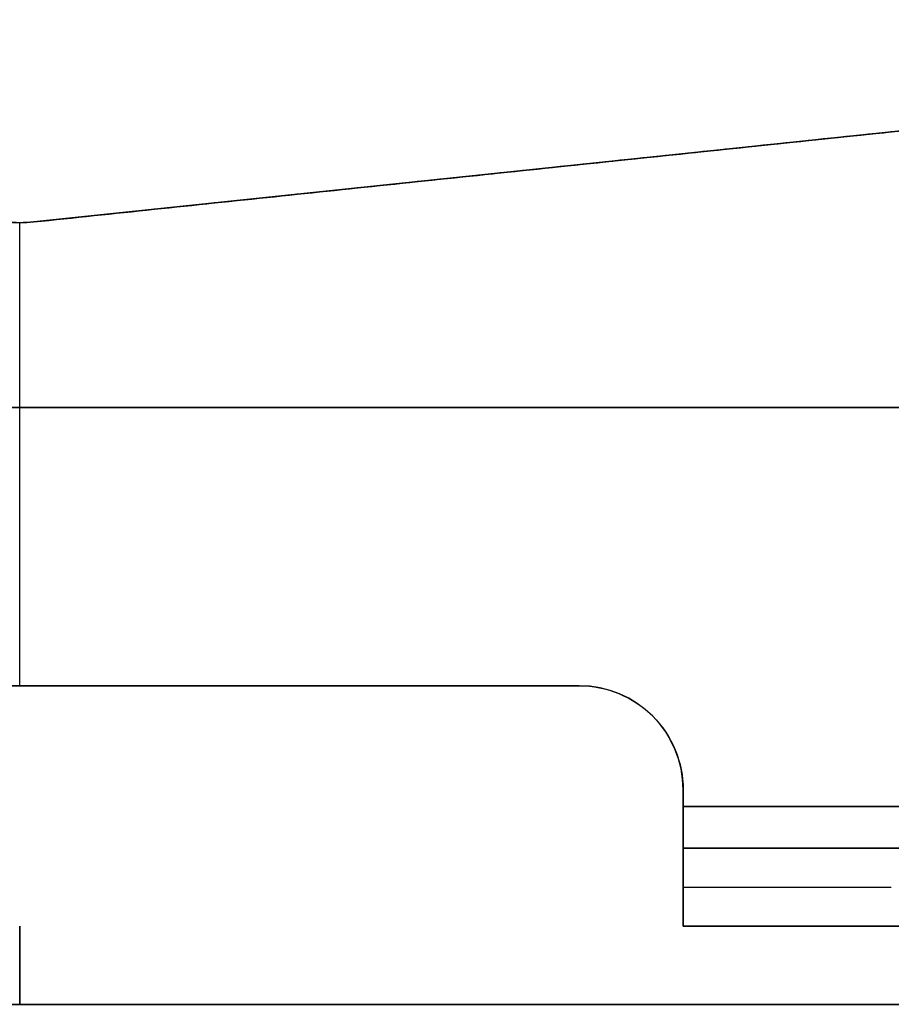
# Model space of a CAD drawing. Header units: millimetres. Extents: x -46 to 44, y -123 to 4.
# Tile 9 of 10: x 0 to 17, y -17 to 2. Entities that reach past the tile are written whole.
import ezdxf

# ---------------------------------------------------------------- set-up
doc = ezdxf.new("R2010")
doc.units = ezdxf.units.MM
doc.layers.add('Livello 01', color=7, linetype='Continuous')

# ---------------------------------------------------------------- blocks, each defined once
blk = doc.blocks.new('MCP037G01GRZD')
at = {"layer": 'Livello 01', "color": 254, "true_color": 0xcad1ee}
for p, q in [((-83.7, 61.394, 0.75), (-46.713, 57.506, 0.75)), ((-46.169, 57.506, 0.75), (-9.182, 61.394, 0.75)), ((-46.441, 48.592, 1.5), (-46.441, 57.492, 1.5)), ((-46.441, 48.592), (-46.441, 57.492)), ((-46.441, 57.492), (-46.441, 57.492, 1.5)), ((-89.191, 53.937, 1.5), (-3.691, 53.937, 1.5)), ((-89.191, 53.937), (-3.691, 53.937)), ((-57.191, 48.592, 0.75), (-35.691, 48.592, 0.75)), ((-46.441, 48.592), (-46.441, 48.592, 1.5)), ((-79.191, 45.469, 7.4), (-59.191, 45.469, 7.4)), ((-59.191, 43.969, 4.25), (-59.191, 45.469, 4.25)), ((-33.691, 45.469, 7.4), (-13.691, 45.469, 7.4)), ((-33.691, 45.469, 4.25), (-33.691, 43.969, 4.25)), ((-59.191, 45.28, 0.223), (-59.191, 45.28, 8.5)), ((-33.691, 45.28, 0.223), (-33.691, 45.28, 8.5)), ((-79.191, 43.969, 7.4), (-59.191, 43.969, 7.4)), ((-33.691, 43.969, 7.4), (-13.691, 43.969, 7.4))]:
    blk.add_line(p, q, dxfattribs=at)
at = {"layer": 'Livello 01', "color": 254, "true_color": 0xcad1ee, "extrusion": (0, 0, -1)}
for centre, radius, start, end in [((46.441, 60.092, -1.5), 2.6, 264, 276), ((46.441, 60.092), 2.6, 264, 276), ((57.191, 46.592), 2, 0, 90), ((57.191, 46.592, -1.5), 2, 0, 90), ((57.191, 46.592, -0.75), 2, 0, 90), ((35.691, 46.592), 2, 90, 180), ((35.691, 46.592, -1.5), 2, 90, 180), ((35.691, 46.592, -0.75), 2, 90, 180)]:
    blk.add_arc(centre, radius, start, end, dxfattribs=at)
at = {"layer": 'Livello 01', "color": 254, "true_color": 0xcad1ee}
blk.add_arc((-46.441, 60.092, 0.75), 2.6, 264, 276, dxfattribs=at)
at = {"layer": 'Livello 01', "color": 254, "true_color": 0xcad1ee, "extrusion": (-1, 0, 0)}
for radius in [2.3, 0.8]:
    blk.add_arc((-46.269, 2.3, 59.191), radius, 270, 360, dxfattribs=at)
at = {"layer": 'Livello 01', "color": 254, "true_color": 0xcad1ee, "extrusion": (1, 0, 0)}
for radius in [2.3, 0.8]:
    blk.add_arc((46.269, 2.3, -33.691), radius, 180, 270, dxfattribs=at)
at = {"layer": 'Livello 01', "color": 254, "true_color": 0xcad1ee, "extrusion": (0, 1, 0)}
for centre, start, end in [((63.191, 8.5, 45.469), 90, 180), ((29.691, 8.5, 45.469), 0, 90), ((29.691, 8.5, 44.719), 0, 90), ((63.191, 8.5, 43.969), 90, 180), ((29.691, 8.5, 43.969), 0, 90)]:
    blk.add_arc(centre, 4, start, end, dxfattribs=at)
at = {"layer": 'Livello 01', "color": 254, "true_color": 0xcad1ee, "extrusion": (0, -1, 0)}
blk.add_arc((-63.191, 8.5, -44.719), 4, 0, 90, dxfattribs=at)
at = {"layer": 'Livello 01', "color": 254, "true_color": 0xcad1ee}
for points in [[(-46.713, 57.506, 1.5), (-83.7, 61.394, 1.5)], [(-46.713, 57.506), (-83.7, 61.394)], [(-9.182, 61.394, 1.5), (-46.169, 57.506, 1.5)], [(-9.182, 61.394), (-46.169, 57.506)], [(-46.713, 57.506, 1.5), (-46.713, 57.506)], [(-46.169, 57.506, 1.5), (-46.169, 57.506)], [(-57.191, 48.592, 1.5), (-35.691, 48.592, 1.5)], [(-57.191, 48.592), (-35.691, 48.592)], [(-57.191, 48.592), (-57.191, 48.592, 1.5)], [(-35.691, 48.592, 1.5), (-35.691, 48.592)], [(-59.191, 46.269, 1.5), (-59.191, 46.592, 1.5)], [(-59.191, 46.269), (-59.191, 46.592)], [(-59.191, 46.592, 1.5), (-59.191, 46.592)], [(-33.691, 46.592, 1.5), (-33.691, 46.269, 1.5)], [(-33.691, 46.592), (-33.691, 46.269)], [(-33.691, 46.592), (-33.691, 46.592, 1.5)], [(-79.191, 46.269, 1.5), (-59.191, 46.269, 1.5)], [(-79.191, 46.269), (-59.191, 46.269)], [(-33.691, 46.269, 1.5), (-13.691, 46.269, 1.5)], [(-33.691, 46.269), (-13.691, 46.269)], [(-59.191, 45.469, 2.3), (-79.191, 45.469, 2.3)], [(-59.191, 45.469, 8.5), (-59.191, 45.469, 2.3)], [(-59.191, 43.969, 8.5), (-59.191, 45.469, 8.5)], [(-13.691, 45.469, 2.3), (-33.691, 45.469, 2.3)], [(-33.691, 45.469, 2.3), (-33.691, 45.469, 8.5)], [(-33.691, 45.469, 8.5), (-33.691, 43.969, 8.5)], [(-59.191, 43.969, 2.3), (-79.191, 43.969, 2.3)], [(-59.191, 43.969, 8.5), (-59.191, 43.969, 2.3)], [(-13.691, 43.969, 2.3), (-33.691, 43.969, 2.3)], [(-33.691, 43.969, 2.3), (-33.691, 43.969, 8.5)]]:
    blk.add_open_spline(points, degree=1, dxfattribs=at)
blk = doc.blocks.new('MCP045C01GRZ_A')
at = {"layer": 'Livello 01', "color": 254, "true_color": 0xcad1ee}
blk.add_line((239.999, -40.45), (239.999, 40.45), dxfattribs=at)
at = {"layer": 'Livello 01', "color": 254, "true_color": 0xcad1ee, "extrusion": (0, 0, -1)}
for centre, start, end in [((-439.999, 0), 0, 180), ((-119.999, 0), 180, 0), ((-199.999, 0), 180, 0)]:
    blk.add_arc(centre, 36.25, start, end, dxfattribs=at)
at = {"layer": 'Livello 01', "color": 254, "true_color": 0xcad1ee}
for centre in [(39.999, 0), (279.999, 0), (359.999, 0), (439.999, 0)]:
    blk.add_arc(centre, 36.25, 180, 0, dxfattribs=at)
for points in [[(-16.202, 40.45), (-16.202, -40.45)], [(496.2, -40.45), (496.2, 40.45)], [(403.749, 0, 1.5), (403.749, 0)], [(476.249, 0), (476.249, 0, 1.5)]]:
    blk.add_open_spline(points, degree=1, dxfattribs=at)
blk = doc.blocks.new('MCA045B01GRZ_A')
at = {"layer": 'Livello 01', "extrusion": (1, 1.43018e-14, 3.93979e-15), "rotation": 269.9999999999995}
blk.add_blockref('MCP037G01GRZD', (-1.66, -46.443, -251.967), dxfattribs=at)
at = {"layer": 'Livello 01', "extrusion": (-1, -7.10591e-15, -3.9398e-15), "rotation": 90.00000000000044}
blk.add_blockref('MCP037G01GRZD', (1.66, 46.439, -255.775), dxfattribs=at)
at = {"layer": 'Livello 01', "extrusion": (-1.4721e-14, 1, -1.10467e-14), "rotation": 179.9999999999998}
blk.add_blockref('MCP045C01GRZ_A', (238.095, -0.002, 40.808), dxfattribs=at)

msp = doc.modelspace()

# ---------------------------------------------------------------- block references
at = {"layer": 'Livello 01', "extrusion": (1, -3.88578e-16, 1.16433e-16), "rotation": 269.9999999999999}
msp.add_blockref('MCA045B01GRZ_A', (-57.641, 261.775, 0), dxfattribs=at)

doc.saveas('drawing.dxf')
